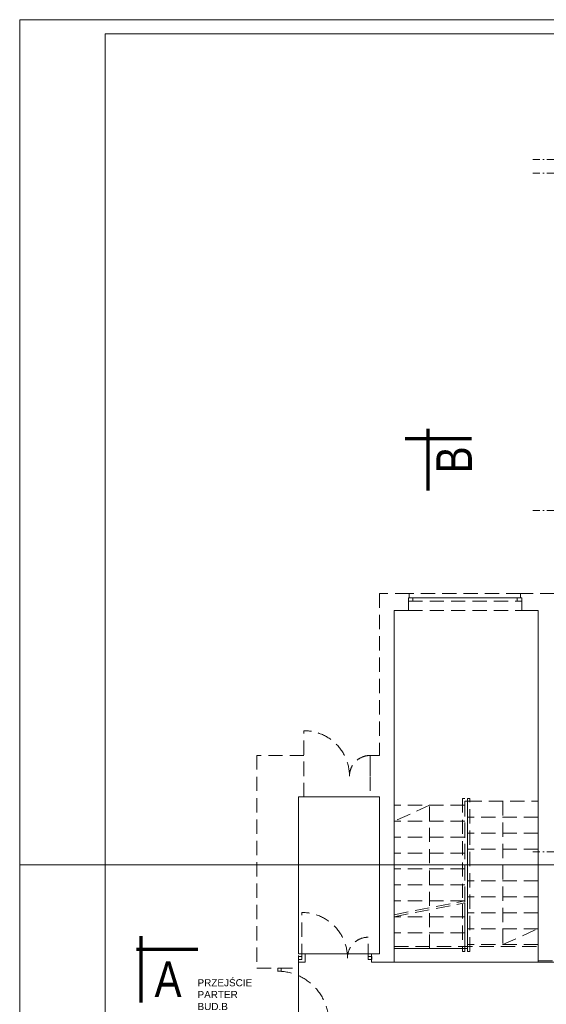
# Model space of a CAD drawing. Header units: millimetres. Extents: x 4946 to 18537, y -10559 to 785.
# Tile 5 of 74: x 4946 to 5871, y -945 to 785. Entities that reach past the tile are written whole.
import ezdxf

# ---------------------------------------------------------------- set-up
doc = ezdxf.new("R2010")
doc.units = ezdxf.units.MM
doc.linetypes.add('DASHDOT', pattern=[1, 0.5, -0.25, 0, -0.25])
doc.linetypes.add('DASHED', pattern=[0.75, 0.5, -0.25])
for name, color, linetype, lineweight in [('!MARIUSZ', 220, 'Continuous', 35), ('BA_txs', 2, 'Continuous', 18), ('M_Ramki do druku', 7, 'Continuous', 18), ('M_Ramki markery', 1, 'Continuous', 18), ('M_Ramki rysunków', 2, 'Continuous', 18), ('PG_OSIE', 1, 'DASHDOT', 18), ('PG_WIDOKOWE_CIENKIE', 1, 'Continuous', 18)]:
    doc.layers.add(name, color=color, linetype=linetype, lineweight=lineweight)
doc.layers.add('PG_POMOCNICZNE', color=6, linetype='Continuous', lineweight=18, plot=False)
doc.styles.add('BIKTS', font='bikromsw.shx', dxfattribs={"width": 0.85})
doc.styles.get("Standard").update_dxf_attribs({"font": 'arial.ttf'})

# ---------------------------------------------------------------- blocks, each defined once
blk = doc.blocks.new('Znacznik_narozny')
at = {"layer": 'M_Ramki do druku', "lineweight": -2}
blk.add_lwpolyline([(0, -20), (0, 0), (20, 0)], dxfattribs=at)
blk = doc.blocks.new('*U352')
at = {"layer": 'M_Ramki do druku', "lineweight": -2}
blk.add_line((30, 297), (0, 297), dxfattribs=at)
at = {"layer": 'M_Ramki markery'}
blk.add_line((30, 297), (32, 297), dxfattribs=at)
at = {"layer": 'M_Ramki rysunków'}
blk.add_lwpolyline([(30, 5), (30, 589), (835, 589), (835, 5)], close=True, dxfattribs=at)
at = {"layer": 'M_Ramki do druku', "lineweight": -2}
blk.add_blockref('Znacznik_narozny', (0, 594), dxfattribs=at)

msp = doc.modelspace()

# ---------------------------------------------------------------- linework, layer by layer
at = {"layer": '!MARIUSZ', "color": 18, "linetype": 'DASHED', "lineweight": 0, "ltscale": 50, "true_color": 0x000000, "extrusion": (0, 0, -1)}
for p, q in [((5445.55, -544.31), (5445.55, -464.31)), ((5442.05, -863.81), (5442.05, -783.81))]:
    msp.add_line(p, q, dxfattribs=at)
at = {"layer": '!MARIUSZ', "color": 18, "linetype": 'DASHED', "lineweight": 0, "ltscale": 50, "true_color": 0x000000}
for p, q in [((5562.05, -544.31), (5562.05, -507.81)), ((5604.05, -787.76), (5728.05, -763.31)), ((5604.05, -791.31), (5728.05, -766.85)), ((5558.55, -863.81), (5558.55, -827.31)), ((5436.05, -861.06), (5442.05, -861.06)), ((5436.05, -866.56), (5436.05, -861.06)), ((5442.05, -861.06), (5442.05, -866.56)), ((5558.55, -861.06), (5564.55, -861.06)), ((5558.55, -866.56), (5558.55, -861.06)), ((5564.55, -861.06), (5564.55, -866.56)), ((5399.8, -881.56), (5405.8, -881.56)), ((5399.8, -887.06), (5399.8, -881.56)), ((5405.8, -881.56), (5405.8, -887.06)), ((5442.05, -866.56), (5436.05, -866.56)), ((5564.55, -866.56), (5558.55, -866.56)), ((5405.8, -887.06), (5399.8, -887.06))]:
    msp.add_line(p, q, dxfattribs=at)
for points in [[(5630.55, -223.31), (5578.05, -223.31), (5578.05, -507.81), (5562.05, -507.81), (5562.05, -580.81), (5578.05, -580.81), (5578.05, -856.31), (5564.05, -856.31), (5564.05, -871.31), (5604.05, -871.31), (5604.05, -253.31), (5629.05, -253.31), (5629.05, -230.81), (5630.55, -230.81), (5630.55, -223.31)], [(5826.05, -223.31), (5630.55, -223.31)], [(6038.8, -346.31), (5886.05, -346.31), (5885.55, -223.31), (5826.05, -223.31), (5826.05, -230.81), (5828.05, -230.81), (5828.05, -253.31), (5857.05, -253.31), (5857.05, -868.81), (5885.55, -868.81), (5885.55, -376.31), (6038.55, -376.31), (6038.8, -346.31)], [(5629.05, -230.81), (5629.05, -236.81), (5828.05, -236.81), (5828.05, -230.81), (5629.05, -230.81)], [(5629.05, -253.31), (5828.05, -253.31)], [(5436.05, -884.31), (5436.05, -580.81), (5445.55, -580.81), (5445.55, -507.81), (5363.05, -507.81), (5363.05, -881.56), (5435.55, -881.56)], [(5728.05, -765.03), (5728.05, -583.31), (5724.05, -583.31), (5724.05, -765.87)], [(5795.05, -588.31), (5795.05, -840.31), (5857.05, -812.31)], [(5728.05, -763.31), (5728.05, -595.31), (5604.05, -595.31), (5604.05, -787.76)], [(5666.05, -847.31), (5666.05, -595.31), (5604.05, -623.31)], [(5857.05, -616.31), (5733.05, -616.31)], [(5728.05, -623.31), (5604.05, -623.31)], [(5728.05, -651.31), (5604.05, -651.31)], [(5857.05, -644.31), (5733.05, -644.31)], [(5857.05, -672.31), (5733.05, -672.31)], [(5728.05, -679.31), (5604.05, -679.31)], [(5728.05, -707.31), (5604.05, -707.31)], [(5857.05, -700.31), (5733.05, -700.31)], [(5728.05, -735.31), (5604.05, -735.31)], [(5857.05, -728.31), (5733.05, -728.31)], [(5857.05, -756.31), (5733.05, -756.31)], [(5728.05, -763.31), (5604.05, -763.31)], [(5728.05, -763.31), (5604.05, -763.31)], [(5728.05, -763.31), (5604.05, -763.31)], [(5604.05, -847.31), (5728.05, -847.31), (5728.05, -766.85)], [(5724.05, -769.42), (5724.05, -852.31), (5728.05, -852.31), (5728.05, -768.58)], [(5604.05, -791.31), (5604.05, -847.31)], [(5728.05, -791.31), (5604.05, -791.31)], [(5857.05, -784.31), (5733.05, -784.31)], [(5857.05, -812.31), (5733.05, -812.31)], [(5728.05, -819.31), (5604.05, -819.31)], [(5604.05, -843.31), (5857.05, -843.31)], [(5728.05, -847.31), (5604.05, -847.31)], [(5604.05, -871.31), (5857.05, -871.31)]]:
    msp.add_lwpolyline(points, dxfattribs=at)
for points in [[(5629.05, -230.81), (5637.05, -230.81), (5637.05, -236.81), (5629.05, -236.81)], [(5820.05, -230.81), (5828.05, -230.81), (5828.05, -236.81), (5820.05, -236.81)], [(5733.05, -588.31), (5728.05, -588.31), (5728.05, -847.31), (5733.05, -847.31)], [(5733.05, -852.31), (5737.05, -852.31), (5737.05, -583.31), (5733.05, -583.31)], [(5733.05, -588.31), (5857.05, -588.31), (5857.05, -840.31), (5733.05, -840.31)]]:
    msp.add_lwpolyline(points, close=True, dxfattribs=at)
for centre in [(5562.05, -544.31), (5558.55, -863.81)]:
    msp.add_arc(centre, 36.5, 90, 180, dxfattribs=at)
for centre in [(5445.55, -544.31), (5442.05, -863.81)]:
    msp.add_ellipse(centre, major_axis=(56.57, 56.57), ratio=1, start_param=5.4977871, end_param=7.0685835, dxfattribs=at)
at = {"layer": '!MARIUSZ', "color": 18, "linetype": 'DASHED', "lineweight": 0, "ltscale": 50, "true_color": 0x000000, "extrusion": (0, 0, -1)}
msp.add_ellipse((5399.3, -977.05), major_axis=(-63.64, 63.64), ratio=1, start_param=0.7853982, end_param=2.3561945, dxfattribs=at)
at = {"layer": 'Defpoints', "color": 6, "lineweight": 18}
for points in [[(4946.25, 785.16), (7046.25, 785.16), (7046.25, -699.84), (4946.25, -699.84)], [(4946.25, -699.84), (7046.25, -699.84), (7046.25, -2184.84), (4946.25, -2184.84)]]:
    msp.add_lwpolyline(points, close=True, dxfattribs=at)
at = {"layer": 'PG_OSIE', "color": 18, "ltscale": 25, "true_color": 0x000000}
for points in [[(5847.38, 539.19), (8127.62, 539.19)], [(5847.38, 515.19), (8127.62, 515.19)], [(5847.38, -77.31), (8127.62, -77.31)], [(5847.38, -677.31), (8127.62, -677.31)]]:
    msp.add_lwpolyline(points, dxfattribs=at)
at = {"layer": 'PG_POMOCNICZNE'}
msp.add_lwpolyline([(5604.05, -871.31), (5857.05, -871.31), (5857.05, -253.31), (5828.05, -253.31), (5828.05, -230.81), (5629.05, -230.81), (5629.05, -253.31), (5604.05, -253.31)], close=True, dxfattribs=at)
for points in [[(5436.05, -580.81), (5578.05, -580.81), (5578.05, -856.31), (5436.05, -856.31), (5436.05, -580.81)], [(6084.55, -862.31), (6084.55, -962.31), (6038.55, -962.31), (6038.55, -992.31), (5986.05, -992.31), (5986.05, -1007.31), (5890.55, -1007.31), (5890.55, -992.31), (5436.05, -992.31), (5436.05, -871.31), (5447.55, -871.31), (5447.55, -856.31), (5564.05, -856.31), (5564.05, -871.31), (5885.55, -871.31), (5885.55, -862.31), (6084.55, -862.31)]]:
    msp.add_lwpolyline(points, dxfattribs=at)
at = {"layer": 'PG_WIDOKOWE_CIENKIE', "color": 18, "lineweight": 70, "true_color": 0x000000}
for p, q in [((5663.15, 65.96), (5663.15, -42.04)), ((5739.65, 48.46), (5623.15, 48.46)), ((5159.2, -825.31), (5159.2, -941.81)), ((5259.2, -848.81), (5151.2, -848.81))]:
    msp.add_line(p, q, dxfattribs=at)

# ---------------------------------------------------------------- block references
at = {"layer": 'M_Ramki do druku', "xscale": 5, "yscale": 5, "zscale": 5}
msp.add_blockref('*U352', (4946.25, -2184.84), dxfattribs=at)

# ---------------------------------------------------------------- texts
at = {"layer": 'BA_txs', "color": 18, "true_color": 0x000000, "style": 'BIKTS', "width": 0.85}
msp.add_text('B', height=62.5, rotation=90, dxfattribs=at).set_placement((5740.65, -12.04))
msp.add_text('A', height=62.5, dxfattribs=at).set_placement((5183.2, -932.31))
at = {"layer": 'BA_txs', "color": 18, "true_color": 0x000000, "insert": (5258.59, -901.02), "char_height": 12.5, "attachment_point": 1}
msp.add_mtext_dynamic_manual_height_columns('PRZEJŚCIE\\PPARTER\\PBUD.B', width=398.1585, gutter_width=12.5, heights=[0], dxfattribs=at)

doc.saveas('drawing.dxf')
